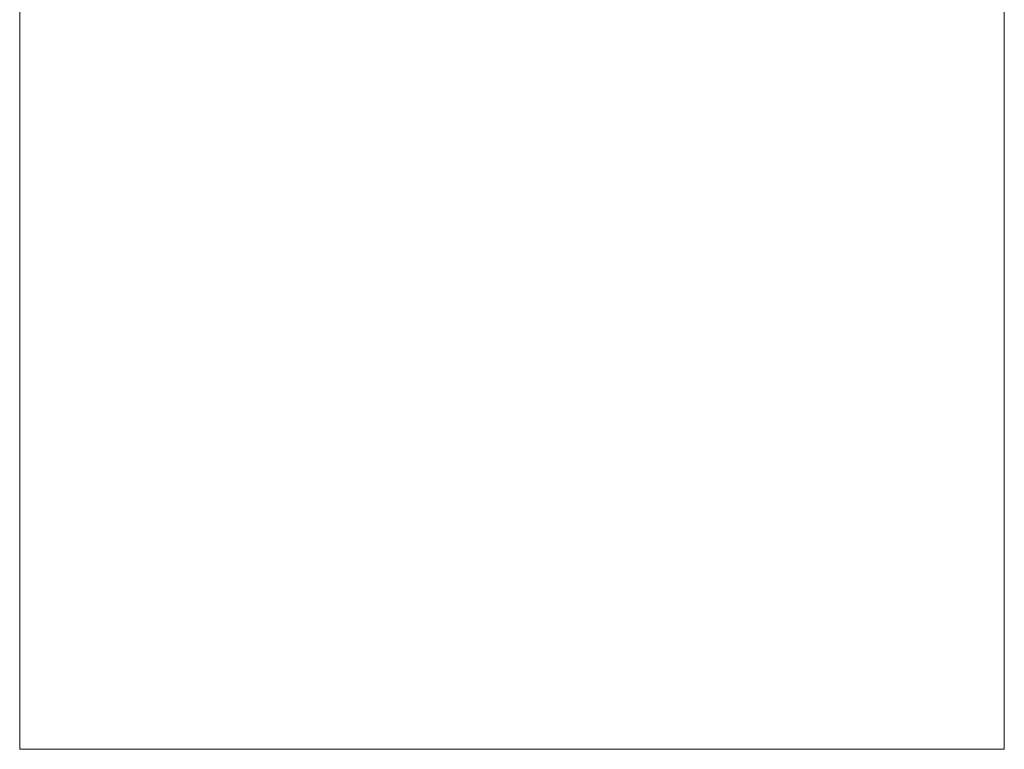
# Model space of a CAD drawing. Header units: millimetres. Extents: x -30.8 to 33.4, y -32.6 to 62.
# Tile 1 of 3: x -30.5 to 33.4, y -32.6 to 14.7. Entities that reach past the tile are written whole.
import ezdxf

# ---------------------------------------------------------------- set-up
doc = ezdxf.new("R2010")
doc.units = ezdxf.units.MM
doc.layers.add('A-GENM', color=13, linetype='Continuous')

msp = doc.modelspace()

# ---------------------------------------------------------------- meshes
at = {"layer": 'A-GENM', "lineweight": 9}
mesh = msp.add_polyface(dxfattribs=at)
corners = [(33.35, 31.84), (-30.495, 31.84), (-30.495, -32.62), (33.35, -32.62)]
mesh.append_faces([[corners[k] for k in face] for face in [(3, 0, 1, 2)]])
mesh = msp.add_polyface(dxfattribs=at)
corners = [(33.35, 31.84, -118.52), (33.35, -32.62, -118.52), (-30.495, -32.62, -118.52), (-30.495, 31.84, -118.52)]
mesh.append_faces([[corners[k] for k in face] for face in [(1, 2, 3, 0)]])
mesh = msp.add_polyface(dxfattribs=at)
corners = [(-30.495, -32.62), (-30.495, 31.84), (-30.495, 31.84, -118.52), (-30.495, -32.62, -118.52)]
mesh.append_faces([[corners[k] for k in face] for face in [(3, 0, 1, 2)]])
mesh = msp.add_polyface(dxfattribs=at)
corners = [(33.35, 31.84), (33.35, -32.62), (33.35, -32.62, -118.52), (33.35, 31.84, -118.52)]
mesh.append_faces([[corners[k] for k in face] for face in [(0, 1, 2, 3)]])
mesh = msp.add_polyface(dxfattribs=at)
corners = [(33.35, -32.62), (-30.495, -32.62), (-30.495, -32.62, -118.52), (33.35, -32.62, -118.52)]
mesh.append_faces([[corners[k] for k in face] for face in [(0, 1, 2, 3)]])

doc.saveas('drawing.dxf')
